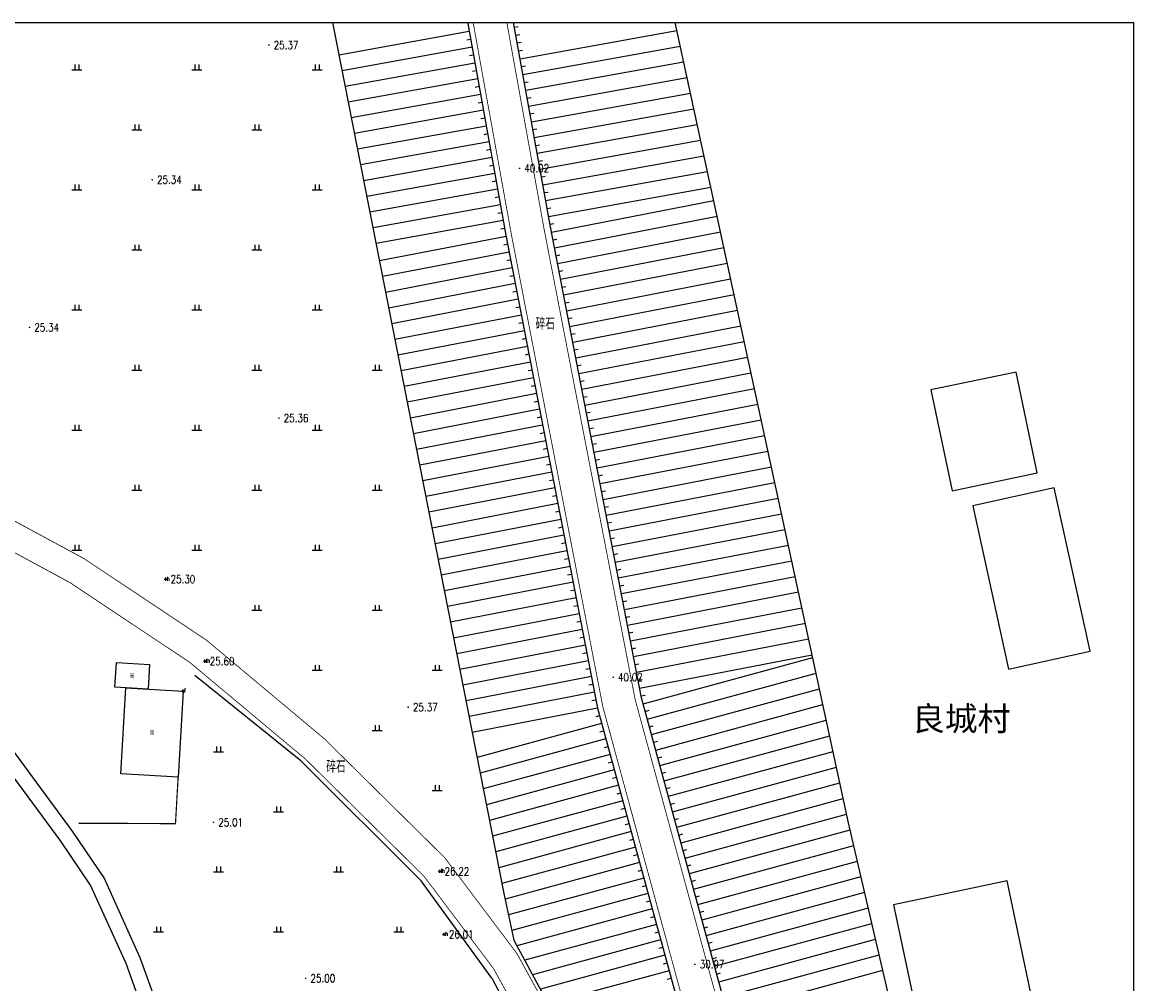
# Model space of a CAD drawing. Extents: x 475446 to 490894, y 3788879 to 3821323.
# Tile 15 of 75: x 481210 to 481349, y 3821191 to 3821311. Entities that reach past the tile are written whole.
import ezdxf
from ezdxf.enums import TextEntityAlignment as Align

# ---------------------------------------------------------------- set-up
doc = ezdxf.new("R2010")
doc.units = 0
doc.header["$LTSCALE"] = 0.5
doc.header["$PDMODE"] = 34
doc.header["$PDSIZE"] = 0.2
doc.linetypes.add('X3', pattern=[5, 4, -1])
doc.layers.get('0').update_dxf_attribs({"linetype": 'CONTINUOUS'})
for name, color, linetype in [('DLSS', 4, 'CONTINUOUS'), ('DMTZ', 3, 'CONTINUOUS'), ('GCD', 1, 'CONTINUOUS'), ('JMD', 6, 'CONTINUOUS'), ('SXSS', 5, 'CONTINUOUS'), ('ZBTZ', 3, 'CONTINUOUS'), ('zdh', 7, 'CONTINUOUS')]:
    doc.layers.add(name, color=color, linetype=linetype)
doc.styles.add('HZ', font='rs.shx', dxfattribs={"width": 0.8, "bigfont": 'hztxt.shx'})
doc.styles.add('细等线体', font='txt', dxfattribs={"width": 0.8})
doc.styles.add('黑体', font='simhei_0.ttf')
doc.linetypes.add('10421', pattern='A,2,[150,AAA.SHX,S=0.5,R=0,X=0,Y=0.5],1e-11', length=2)
doc.linetypes.add('1161', pattern='A,0,[149,AAA.SHX,S=0.15,R=0,X=0,Y=0],-1.6', length=1.6)
doc.linetypes.add('443', pattern='A,5,[169,AAA.SHX,S=0.83,R=0,X=0,Y=0],5', length=10)

# ---------------------------------------------------------------- blocks, each defined once
blk = doc.blocks.new('GC200')
at = {"linetype": 'Continuous', "const_width": 0.2, "flags": 128}
blk.add_lwpolyline([(-0.1, 0, 1), (0.1, 0, 1)], format="xyb", close=True, dxfattribs=at)
blk = doc.blocks.new('gc119')
for p, q in [((-1.25, 0), (1.25, 0)), ((-0.5, 1.3), (-0.5, 0)), ((0.5, 1.3), (0.5, 0))]:
    blk.add_line(p, q)

msp = doc.modelspace()

# ---------------------------------------------------------------- linework, layer by layer
at = {"linetype": 'Continuous'}
msp.add_lwpolyline([(481030.24, 3821311.22), (481348.65, 3821311.22), (481348.65, 3820990.66), (481030.24, 3820990.66)], close=True, dxfattribs=at)
at = {"layer": 'DLSS', "linetype": 'X3', "const_width": 0.1, "elevation": 26.1, "flags": 128}
for points in [[(481309.05, 3821128.62), (481297.44, 3821170.53), (481282.39, 3821225.77), (481270.95, 3821284.83), (481266.19, 3821311.22)], [(481111.04, 3821276.97), (481113.87, 3821275.8), (481117.84, 3821273.1), (481128.96, 3821264.87), (481137.76, 3821259.19), (481142.81, 3821256.76), (481146.15, 3821255.98), (481150.05, 3821255.56), (481188.47, 3821255.26), (481192.58, 3821254.95), (481198.9, 3821253.34), (481204.48, 3821251.37), (481217.62, 3821244.27), (481232.86, 3821234.12), (481247.61, 3821221.78), (481262.68, 3821206.89), (481271.66, 3821194.96), (481284.51, 3821171.54), (481299.47, 3821142.59), (481309.05, 3821128.62)]]:
    msp.add_lwpolyline(points, dxfattribs=at)
at = {"layer": 'DLSS', "linetype": 'Continuous', "const_width": 0.1, "elevation": 26.1, "flags": 128}
for points in [[(481348.65, 3821090.07), (481343.11, 3821091.7), (481339.25, 3821094.07), (481334.36, 3821099.85), (481328.58, 3821107.85), (481317.77, 3821123.4), (481313.04, 3821129.72), (481301.43, 3821171.63), (481286.42, 3821226.71), (481275.02, 3821285.59), (481270.4, 3821311.22)], [(481203.08, 3821248.19), (481215.83, 3821241.29), (481230.78, 3821231.34), (481245.28, 3821219.22), (481260.06, 3821204.61), (481268.74, 3821193.08), (481281.45, 3821169.91), (481296.49, 3821140.81), (481306.12, 3821126.77), (481310.92, 3821118.42), (481322.68, 3821086.13), (481331.2, 3821063.09), (481338.08, 3821047.62), (481348.65, 3821027.52)]]:
    msp.add_lwpolyline(points, dxfattribs=at)
at = {"layer": 'DMTZ', "linetype": 'Continuous'}
for p, q in [((481271.34, 3821310.65), (481271.83, 3821310.74)), ((481265.7, 3821310.12), (481249.43, 3821307.18)), ((481265.87, 3821309.13), (481265.38, 3821309.04)), ((481271.51, 3821309.67), (481272, 3821309.76)), ((481272.04, 3821306.72), (481291.62, 3821310.25)), ((481266.05, 3821308.15), (481249.81, 3821305.22)), ((481271.69, 3821308.68), (481272.18, 3821308.77)), ((481271.87, 3821307.7), (481272.36, 3821307.79)), ((481272.4, 3821304.75), (481292.05, 3821308.29)), ((481266.23, 3821307.16), (481265.74, 3821307.08)), ((481272.75, 3821302.78), (481292.47, 3821306.33)), ((481266.41, 3821306.18), (481250.2, 3821303.26)), ((481266.58, 3821305.2), (481266.09, 3821305.11)), ((481272.22, 3821305.73), (481272.71, 3821305.82)), ((481266.76, 3821304.21), (481250.59, 3821301.3)), ((481272.58, 3821303.76), (481273.07, 3821303.85)), ((481273.11, 3821300.81), (481292.9, 3821304.38)), ((481267.12, 3821302.24), (481250.97, 3821299.33)), ((481266.94, 3821303.23), (481266.45, 3821303.14)), ((481273.46, 3821298.84), (481293.32, 3821302.42)), ((481267.29, 3821301.26), (481266.8, 3821301.17)), ((481272.93, 3821301.8), (481273.42, 3821301.88)), ((481267.47, 3821300.28), (481251.36, 3821297.37)), ((481267.65, 3821299.29), (481267.16, 3821299.2)), ((481273.29, 3821299.83), (481273.78, 3821299.92)), ((481273.82, 3821296.87), (481293.74, 3821300.47)), ((481267.82, 3821298.31), (481251.74, 3821295.41)), ((481273.64, 3821297.86), (481274.13, 3821297.95)), ((481274.17, 3821294.91), (481294.17, 3821298.51)), ((481268, 3821297.32), (481267.51, 3821297.23)), ((481274.53, 3821292.94), (481294.59, 3821296.55)), ((481268.18, 3821296.34), (481252.13, 3821293.45)), ((481268.36, 3821295.36), (481267.87, 3821295.27)), ((481274, 3821295.89), (481274.49, 3821295.98)), ((481268.53, 3821294.37), (481252.52, 3821291.48)), ((481274.35, 3821293.92), (481274.84, 3821294.01)), ((481274.88, 3821290.97), (481295.02, 3821294.6)), ((481268.89, 3821292.4), (481252.9, 3821289.52)), ((481268.71, 3821293.39), (481268.22, 3821293.3)), ((481275.24, 3821289), (481295.44, 3821292.64)), ((481269.07, 3821291.42), (481268.57, 3821291.33)), ((481274.71, 3821291.95), (481275.2, 3821292.04)), ((481269.24, 3821290.43), (481253.29, 3821287.56)), ((481275.06, 3821289.99), (481275.55, 3821290.07)), ((481275.59, 3821287.03), (481295.86, 3821290.69)), ((481269.6, 3821288.47), (481253.68, 3821285.6)), ((481269.42, 3821289.45), (481268.93, 3821289.36)), ((481275.96, 3821285.07), (481296.23, 3821288.99)), ((481269.78, 3821287.48), (481269.28, 3821287.39)), ((481275.42, 3821288.02), (481275.91, 3821288.11)), ((481276.34, 3821283.1), (481296.66, 3821287.04)), ((481269.95, 3821286.5), (481254.06, 3821283.63)), ((481270.13, 3821285.51), (481269.64, 3821285.43)), ((481275.77, 3821286.05), (481276.26, 3821286.14)), ((481270.31, 3821284.53), (481254.49, 3821281.47)), ((481276.15, 3821284.08), (481276.64, 3821284.18)), ((481276.72, 3821281.14), (481297.08, 3821285.08)), ((481270.5, 3821283.55), (481270.01, 3821283.45)), ((481277.1, 3821279.18), (481297.5, 3821283.13)), ((481270.69, 3821282.57), (481254.87, 3821279.5)), ((481270.88, 3821281.58), (481270.39, 3821281.49)), ((481276.53, 3821282.12), (481277.02, 3821282.22)), ((481271.07, 3821280.6), (481255.26, 3821277.54)), ((481276.91, 3821280.16), (481277.4, 3821280.25)), ((481277.48, 3821277.21), (481297.93, 3821281.17)), ((481271.45, 3821278.64), (481255.65, 3821275.58)), ((481271.26, 3821279.62), (481270.77, 3821279.53)), ((481277.86, 3821275.25), (481298.35, 3821279.22)), ((481271.64, 3821277.66), (481271.15, 3821277.56)), ((481277.29, 3821278.19), (481277.78, 3821278.29)), ((481278.24, 3821273.29), (481298.78, 3821277.26)), ((481271.83, 3821276.68), (481256.03, 3821273.62)), ((481272.02, 3821275.69), (481271.53, 3821275.6)), ((481277.67, 3821276.23), (481278.16, 3821276.33)), ((481272.21, 3821274.71), (481256.42, 3821271.65)), ((481278.05, 3821274.27), (481278.54, 3821274.36)), ((481278.62, 3821271.32), (481299.2, 3821275.31)), ((481272.4, 3821273.73), (481271.91, 3821273.64)), ((481279, 3821269.36), (481299.62, 3821273.35)), ((481272.59, 3821272.75), (481256.8, 3821269.69)), ((481272.78, 3821271.77), (481272.29, 3821271.67)), ((481278.43, 3821272.3), (481278.92, 3821272.4)), ((481272.97, 3821270.79), (481257.19, 3821267.73)), ((481278.81, 3821270.34), (481279.3, 3821270.44)), ((481279.38, 3821267.39), (481300.05, 3821271.4)), ((481273.35, 3821268.82), (481257.58, 3821265.77)), ((481273.16, 3821269.8), (481272.67, 3821269.71)), ((481279.76, 3821265.43), (481300.47, 3821269.44)), ((481273.54, 3821267.84), (481273.05, 3821267.75)), ((481279.19, 3821268.38), (481279.68, 3821268.47)), ((481280.14, 3821263.47), (481300.89, 3821267.49)), ((481273.73, 3821266.86), (481257.96, 3821263.81)), ((481279.57, 3821266.41), (481280.06, 3821266.51)), ((481274.11, 3821264.89), (481258.35, 3821261.84)), ((481273.92, 3821265.88), (481273.43, 3821265.78)), ((481280.52, 3821261.5), (481301.32, 3821265.53)), ((481274.3, 3821263.91), (481273.81, 3821263.82)), ((481279.95, 3821264.45), (481280.44, 3821264.54)), ((481280.9, 3821259.54), (481301.74, 3821263.58)), ((481274.49, 3821262.93), (481258.73, 3821259.88)), ((481274.68, 3821261.95), (481274.19, 3821261.85)), ((481280.33, 3821262.49), (481280.82, 3821262.58)), ((481274.87, 3821260.97), (481259.12, 3821257.92)), ((481280.71, 3821260.52), (481281.2, 3821260.62)), ((481281.28, 3821257.58), (481302.17, 3821261.62)), ((481275.25, 3821259), (481259.51, 3821255.96)), ((481275.06, 3821259.99), (481274.57, 3821259.89)), ((481281.66, 3821255.61), (481302.59, 3821259.67)), ((481275.44, 3821258.02), (481274.95, 3821257.93)), ((481281.09, 3821258.56), (481281.58, 3821258.65)), ((481282.04, 3821253.65), (481303.01, 3821257.71)), ((481275.63, 3821257.04), (481259.89, 3821253.99)), ((481281.47, 3821256.6), (481281.96, 3821256.69)), ((481276.01, 3821255.08), (481260.28, 3821252.03)), ((481275.82, 3821256.06), (481275.33, 3821255.96)), ((481282.42, 3821251.69), (481303.44, 3821255.76)), ((481276.2, 3821254.1), (481275.71, 3821254)), ((481281.85, 3821254.63), (481282.34, 3821254.73)), ((481282.8, 3821249.72), (481303.86, 3821253.8)), ((481276.39, 3821253.11), (481260.66, 3821250.07)), ((481276.58, 3821252.13), (481276.09, 3821252.04)), ((481282.23, 3821252.67), (481282.72, 3821252.76)), ((481276.77, 3821251.15), (481261.05, 3821248.11)), ((481282.61, 3821250.7), (481283.1, 3821250.8)), ((481283.18, 3821247.76), (481304.29, 3821251.85)), ((481276.96, 3821250.17), (481276.47, 3821250.07)), ((481283.56, 3821245.8), (481304.71, 3821249.89)), ((481277.15, 3821249.19), (481261.44, 3821246.14)), ((481277.34, 3821248.2), (481276.85, 3821248.11)), ((481282.99, 3821248.74), (481283.48, 3821248.84)), ((481283.94, 3821243.83), (481305.13, 3821247.94)), ((481277.53, 3821247.22), (481261.82, 3821244.18)), ((481283.37, 3821246.78), (481283.86, 3821246.87)), ((481277.91, 3821245.26), (481262.21, 3821242.22)), ((481277.72, 3821246.24), (481277.23, 3821246.15)), ((481284.32, 3821241.87), (481305.56, 3821245.98)), ((481278.1, 3821244.28), (481277.61, 3821244.18)), ((481283.75, 3821244.81), (481284.24, 3821244.91)), ((481284.7, 3821239.91), (481305.98, 3821244.03)), ((481278.29, 3821243.3), (481262.6, 3821240.26)), ((481284.13, 3821242.85), (481284.62, 3821242.95)), ((481278.67, 3821241.33), (481262.98, 3821238.29)), ((481278.48, 3821242.31), (481277.99, 3821242.22)), ((481284.51, 3821240.89), (481285, 3821240.98)), ((481285.08, 3821237.94), (481306.41, 3821242.07)), ((481278.86, 3821240.35), (481278.37, 3821240.26)), ((481285.46, 3821235.98), (481306.83, 3821240.12)), ((481279.05, 3821239.37), (481263.37, 3821236.33)), ((481279.24, 3821238.39), (481278.75, 3821238.29)), ((481284.89, 3821238.92), (481285.38, 3821239.02)), ((481279.43, 3821237.41), (481263.75, 3821234.37)), ((481285.27, 3821236.96), (481285.76, 3821237.05)), ((481285.84, 3821234.01), (481307.25, 3821238.16)), ((481279.81, 3821235.44), (481264.14, 3821232.41)), ((481279.62, 3821236.42), (481279.13, 3821236.33)), ((481286.22, 3821232.05), (481307.68, 3821236.21)), ((481280.01, 3821234.46), (481279.51, 3821234.36)), ((481285.65, 3821235), (481286.14, 3821235.09)), ((481286.6, 3821230.09), (481308.1, 3821234.25)), ((481280.2, 3821233.48), (481264.53, 3821230.44)), ((481286.03, 3821233.03), (481286.52, 3821233.13)), ((481280.58, 3821231.51), (481264.91, 3821228.48)), ((481280.39, 3821232.5), (481279.89, 3821232.4)), ((481286.98, 3821228.12), (481308.53, 3821232.29)), ((481287.42, 3821226.17), (481308.6, 3821231.94)), ((481280.77, 3821230.53), (481280.27, 3821230.44)), ((481286.41, 3821231.07), (481286.9, 3821231.16)), ((481287.94, 3821224.24), (481309.03, 3821229.99)), ((481280.96, 3821229.55), (481265.3, 3821226.52)), ((481281.15, 3821228.57), (481280.65, 3821228.47)), ((481286.79, 3821229.11), (481287.28, 3821229.2)), ((481281.34, 3821227.59), (481265.68, 3821224.56)), ((481287.17, 3821227.14), (481287.66, 3821227.24)), ((481288.47, 3821222.31), (481309.45, 3821228.03)), ((481281.53, 3821226.61), (481281.03, 3821226.51)), ((481288.99, 3821220.38), (481309.87, 3821226.07)), ((481281.72, 3821225.62), (481266.07, 3821222.59)), ((481281.72, 3821225.62), (481266.07, 3821222.59)), ((481281.98, 3821224.66), (481281.5, 3821224.53)), ((481287.68, 3821225.21), (481288.16, 3821225.34)), ((481282.24, 3821223.69), (481266.69, 3821219.46)), ((481288.2, 3821223.28), (481288.69, 3821223.41)), ((481289.52, 3821218.45), (481310.3, 3821224.12)), ((481282.77, 3821221.76), (481267.07, 3821217.49)), ((481282.5, 3821222.73), (481282.02, 3821222.6)), ((481290.04, 3821216.52), (481310.72, 3821222.16)), ((481283.03, 3821220.8), (481282.55, 3821220.67)), ((481288.73, 3821221.35), (481289.21, 3821221.48)), ((481290.57, 3821214.6), (481311.15, 3821220.2)), ((481283.29, 3821219.83), (481267.46, 3821215.52)), ((481283.56, 3821218.87), (481283.07, 3821218.74)), ((481289.26, 3821219.42), (481289.74, 3821219.55)), ((481283.82, 3821217.91), (481267.85, 3821213.55)), ((481289.78, 3821217.49), (481290.26, 3821217.62)), ((481291.1, 3821212.67), (481311.57, 3821218.24)), ((481284.34, 3821215.98), (481268.24, 3821211.59)), ((481284.08, 3821216.94), (481283.6, 3821216.81)), ((481291.62, 3821210.74), (481312, 3821216.29)), ((481284.61, 3821215.01), (481284.12, 3821214.88)), ((481290.31, 3821215.56), (481290.79, 3821215.69)), ((481284.87, 3821214.05), (481268.62, 3821209.62)), ((481290.83, 3821213.63), (481291.32, 3821213.76)), ((481292.15, 3821208.81), (481312.42, 3821214.33)), ((481285.4, 3821212.12), (481269.01, 3821207.65)), ((481285.13, 3821213.08), (481284.65, 3821212.95)), ((481291.36, 3821211.7), (481291.84, 3821211.83)), ((481292.67, 3821206.88), (481312.84, 3821212.37)), ((481285.66, 3821211.15), (481285.18, 3821211.02)), ((481293.2, 3821204.95), (481313.28, 3821210.42)), ((481285.92, 3821210.19), (481269.4, 3821205.68)), ((481286.18, 3821209.22), (481285.7, 3821209.09)), ((481291.88, 3821209.77), (481292.37, 3821209.9)), ((481286.45, 3821208.26), (481269.78, 3821203.72)), ((481292.41, 3821207.84), (481292.89, 3821207.97)), ((481293.72, 3821203.02), (481313.74, 3821208.47)), ((481286.97, 3821206.33), (481270.18, 3821201.75)), ((481286.71, 3821207.29), (481286.23, 3821207.16)), ((481294.25, 3821201.09), (481314.19, 3821206.52)), ((481287.24, 3821205.36), (481286.75, 3821205.23)), ((481292.94, 3821205.91), (481293.42, 3821206.04)), ((481287.5, 3821204.4), (481270.6, 3821199.8)), ((481293.46, 3821203.98), (481293.94, 3821204.11)), ((481294.78, 3821199.16), (481314.64, 3821204.57)), ((481288.02, 3821202.47), (481271.03, 3821197.84)), ((481287.76, 3821203.43), (481287.28, 3821203.3)), ((481293.99, 3821202.05), (481294.47, 3821202.18)), ((481295.3, 3821197.23), (481315.1, 3821202.62)), ((481288.29, 3821201.5), (481287.8, 3821201.37)), ((481288.55, 3821200.54), (481271.66, 3821195.94)), ((481288.81, 3821199.57), (481288.33, 3821199.44)), ((481294.51, 3821200.12), (481295, 3821200.25)), ((481295.83, 3821195.3), (481315.55, 3821200.67)), ((481289.08, 3821198.61), (481272.63, 3821194.13)), ((481295.04, 3821198.19), (481295.52, 3821198.32)), ((481296.35, 3821193.37), (481316, 3821198.72)), ((481289.6, 3821196.68), (481273.6, 3821192.32)), ((481289.34, 3821197.64), (481288.86, 3821197.51)), ((481296.88, 3821191.44), (481316.46, 3821196.77)), ((481289.86, 3821195.71), (481289.38, 3821195.58)), ((481295.56, 3821196.26), (481296.05, 3821196.39)), ((481290.13, 3821194.75), (481274.58, 3821190.51)), ((481290.39, 3821193.78), (481289.91, 3821193.65)), ((481296.09, 3821194.33), (481296.57, 3821194.47)), ((481297.4, 3821189.51), (481316.91, 3821194.82)), ((481290.65, 3821192.82), (481275.55, 3821188.71)), ((481296.62, 3821192.4), (481297.1, 3821192.54)), ((481297.93, 3821187.58), (481317.36, 3821192.87)), ((481290.92, 3821191.85), (481290.43, 3821191.72))]:
    msp.add_line(p, q, dxfattribs=at)
for points in [[(481265.52, 3821311.1), (481270.28, 3821284.7), (481281.72, 3821225.62), (481296.77, 3821170.35), (481307.85, 3821131.23)], [(481336.83, 3821098.19), (481335.01, 3821100.35), (481329.25, 3821108.32), (481318.43, 3821123.88), (481313.79, 3821130.09), (481302.22, 3821171.85), (481287.22, 3821226.9), (481275.83, 3821285.74), (481271.23, 3821311.22)], [(481268.53, 3821191.88), (481296.2, 3821139.57), (481305.77, 3821123.97), (481307.51, 3821118.75), (481307.29, 3821116.52), (481305.39, 3821114.4), (481305.07, 3821112.5), (481305.23, 3821110.76), (481310.58, 3821091.27), (481311.44, 3821090.77), (481314.82, 3821090.72), (481316.38, 3821089.92), (481317.4, 3821088.47), (481327.84, 3821057.13), (481342.8, 3821029.28)]]:
    msp.add_lwpolyline(points, dxfattribs=at)
at = {"layer": 'DMTZ', "linetype": '10421', "flags": 128}
for points in [[(481254.97, 3821074.19), (481254.68, 3821074.63), (481254.16, 3821079.51), (481253.1, 3821092.72), (481252.45, 3821096.15), (481250.79, 3821097.93), (481245.1, 3821098.35), (481243.09, 3821098.89), (481241.19, 3821101.74), (481238.64, 3821114.53), (481237.22, 3821125.74), (481237.04, 3821139.14), (481238.64, 3821157.15), (481237.81, 3821163.49), (481235.98, 3821169.77), (481233.09, 3821175.64), (481228.66, 3821183.13), (481224.61, 3821194.43), (481220.09, 3821204.44), (481216.24, 3821210.11), (481202.69, 3821228.47), (481197.17, 3821236.83), (481191.52, 3821251.07), (481188.92, 3821251.02)], [(481268.53, 3821191.88), (481259.71, 3821204.03), (481244.67, 3821219.03), (481231.41, 3821229.71)]]:
    msp.add_lwpolyline(points, dxfattribs=at)
at = {"layer": 'JMD', "linetype": 'Continuous', "flags": 128}
for points in [[(481326.01, 3821252.76), (481336.64, 3821255), (481333.99, 3821267.59), (481323.36, 3821265.35)], [(481333.06, 3821230.5), (481343.24, 3821232.74), (481338.77, 3821253.11), (481328.59, 3821250.87)], [(481323.35, 3821179.08), (481337.51, 3821182.07), (481332.87, 3821204.04), (481318.71, 3821201.05)]]:
    msp.add_lwpolyline(points, close=True, dxfattribs=at)
at = {"layer": 'JMD', "linetype": 'Continuous', "elevation": 25.65, "flags": 128}
for points in [[(481225.58, 3821227.99), (481221.45, 3821228.23), (481221.63, 3821231.3), (481225.75, 3821231.06)], [(481229.96, 3821227.74), (481229.34, 3821217.01), (481222.19, 3821217.42), (481222.81, 3821228.15)]]:
    msp.add_lwpolyline(points, close=True, dxfattribs=at)
at = {"layer": 'JMD', "linetype": '443', "const_width": 0.15, "elevation": 25.65, "flags": 128}
msp.add_lwpolyline([(481216.89, 3821211.24), (481229.01, 3821211.19), (481229.34, 3821217.01)], dxfattribs=at)
at = {"layer": 'SXSS', "linetype": 'Continuous', "flags": 128}
msp.add_lwpolyline([(481226.92, 3821182.31), (481222.83, 3821193.71), (481218.41, 3821203.5), (481214.68, 3821209), (481201.11, 3821227.37)], dxfattribs=at)
at = {"layer": 'ZBTZ', "linetype": '1161', "flags": 128}
for points in [[(481248.63, 3821311.22), (481270.03, 3821202.48), (481271.29, 3821196.63), (481283.16, 3821174.56), (481299.64, 3821143.18), (481307.85, 3821131.23)], [(481338.51, 3821099.06), (481329.48, 3821140.81), (481313.08, 3821211.29), (481291.41, 3821311.22)]]:
    msp.add_lwpolyline(points, dxfattribs=at)
at = {"layer": 'zdh', "linetype": 'Continuous'}
for p in [(481227.8, 3821241.72, 25.3), (481232.69, 3821231.47, 25.6), (481229.96, 3821227.74, 25.65), (481262.02, 3821205.23, 26.22), (481262.56, 3821197.36, 26.01)]:
    msp.add_point(p, dxfattribs=at)

# ---------------------------------------------------------------- block references
at = {"layer": 'GCD', "linetype": 'Continuous'}
ref = msp.add_blockref('GC200', (481240.68, 3821308.42, 25.37), dxfattribs=dict(at, xscale=0.5, yscale=0.5, zscale=0.5))
ref.add_attrib('height', '25.37', dxfattribs={"linetype": 'Continuous', "height": 1, "style": 'HZ', "width": 0.8}).set_placement((481241.28, 3821308.42, 25.37), align=Align.MIDDLE_LEFT)
ref = msp.add_blockref('GC200', (481271.99, 3821293.03, 40.02), dxfattribs=dict(at, xscale=0.5, yscale=0.5, zscale=0.5))
ref.add_attrib('height', '40.02', dxfattribs={"linetype": 'Continuous', "height": 1, "style": 'HZ', "width": 0.8}).set_placement((481272.59, 3821293.03, 40.02), align=Align.MIDDLE_LEFT)
ref = msp.add_blockref('GC200', (481226.11, 3821291.61, 25.34), dxfattribs=dict(at, xscale=0.5, yscale=0.5, zscale=0.5))
ref.add_attrib('height', '25.34', dxfattribs={"linetype": 'Continuous', "height": 1, "style": 'HZ', "width": 0.8}).set_placement((481226.71, 3821291.61, 25.34), align=Align.MIDDLE_LEFT)
ref = msp.add_blockref('GC200', (481210.78, 3821273.16, 25.34), dxfattribs=dict(at, xscale=0.5, yscale=0.5, zscale=0.5))
ref.add_attrib('height', '25.34', dxfattribs={"linetype": 'Continuous', "height": 1, "style": 'HZ', "width": 0.8}).set_placement((481211.38, 3821273.16, 25.34), align=Align.MIDDLE_LEFT)
ref = msp.add_blockref('GC200', (481241.93, 3821261.83, 25.36), dxfattribs=dict(at, xscale=0.5, yscale=0.5, zscale=0.5))
ref.add_attrib('height', '25.36', dxfattribs={"linetype": 'Continuous', "height": 1, "style": 'HZ', "width": 0.8}).set_placement((481242.53, 3821261.83, 25.36), align=Align.MIDDLE_LEFT)
ref = msp.add_blockref('GC200', (481227.8, 3821241.72, 25.3), dxfattribs=dict(at, xscale=0.5, yscale=0.5, zscale=0.5))
ref.add_attrib('height', '25.30', dxfattribs={"linetype": 'Continuous', "height": 1, "style": 'HZ', "width": 0.8}).set_placement((481228.4, 3821241.72, 25.3), align=Align.MIDDLE_LEFT)
ref = msp.add_blockref('GC200', (481232.69, 3821231.47, 25.6), dxfattribs=dict(at, xscale=0.5, yscale=0.5, zscale=0.5))
ref.add_attrib('height', '25.60', dxfattribs={"linetype": 'Continuous', "height": 1, "style": 'HZ', "width": 0.8}).set_placement((481233.29, 3821231.47, 25.6), align=Align.MIDDLE_LEFT)
ref = msp.add_blockref('GC200', (481283.68, 3821229.47, 40.02), dxfattribs=dict(at, xscale=0.5, yscale=0.5, zscale=0.5))
ref.add_attrib('height', '40.02', dxfattribs={"linetype": 'Continuous', "height": 1, "style": 'HZ', "width": 0.8}).set_placement((481284.28, 3821229.47, 40.02), align=Align.MIDDLE_LEFT)
ref = msp.add_blockref('GC200', (481258.07, 3821225.73, 25.37), dxfattribs=dict(at, xscale=0.5, yscale=0.5, zscale=0.5))
ref.add_attrib('height', '25.37', dxfattribs={"linetype": 'Continuous', "height": 1, "style": 'HZ', "width": 0.8}).set_placement((481258.67, 3821225.73, 25.37), align=Align.MIDDLE_LEFT)
ref = msp.add_blockref('GC200', (481233.76, 3821211.35, 25.01), dxfattribs=dict(at, xscale=0.5, yscale=0.5, zscale=0.5))
ref.add_attrib('height', '25.01', dxfattribs={"linetype": 'Continuous', "height": 1, "style": 'HZ', "width": 0.8}).set_placement((481234.36, 3821211.35, 25.01), align=Align.MIDDLE_LEFT)
ref = msp.add_blockref('GC200', (481262.02, 3821205.23, 26.22), dxfattribs=dict(at, xscale=0.5, yscale=0.5, zscale=0.5))
ref.add_attrib('height', '26.22', dxfattribs={"linetype": 'Continuous', "height": 1, "style": 'HZ', "width": 0.8}).set_placement((481262.62, 3821205.23, 26.22), align=Align.MIDDLE_LEFT)
ref = msp.add_blockref('GC200', (481262.56, 3821197.36, 26.01), dxfattribs=dict(at, xscale=0.5, yscale=0.5, zscale=0.5))
ref.add_attrib('height', '26.01', dxfattribs={"linetype": 'Continuous', "height": 1, "style": 'HZ', "width": 0.8}).set_placement((481263.16, 3821197.36, 26.01), align=Align.MIDDLE_LEFT)
ref = msp.add_blockref('GC200', (481293.89, 3821193.62, 30.97), dxfattribs=dict(at, xscale=0.5, yscale=0.5, zscale=0.5))
ref.add_attrib('height', '30.97', dxfattribs={"linetype": 'Continuous', "height": 1, "style": 'HZ', "width": 0.8}).set_placement((481294.49, 3821193.62, 30.97), align=Align.MIDDLE_LEFT)
ref = msp.add_blockref('GC200', (481245.27, 3821191.87, 25), dxfattribs=dict(at, xscale=0.5, yscale=0.5, zscale=0.5))
ref.add_attrib('height', '25.00', dxfattribs={"linetype": 'Continuous', "height": 1, "style": 'HZ', "width": 0.8}).set_placement((481245.87, 3821191.87, 25), align=Align.MIDDLE_LEFT)
at = {"layer": 'ZBTZ', "linetype": 'Continuous', "xscale": 0.5, "yscale": 0.5}
for p in [(481216.69, 3821305.34), (481231.69, 3821305.34), (481246.69, 3821305.34), (481224.19, 3821297.84), (481239.19, 3821297.84), (481216.69, 3821290.34), (481231.69, 3821290.34), (481246.69, 3821290.34), (481224.19, 3821282.84), (481239.19, 3821282.84), (481216.69, 3821275.34), (481231.69, 3821275.34), (481246.69, 3821275.34), (481224.19, 3821267.84), (481239.19, 3821267.84), (481254.19, 3821267.84), (481216.69, 3821260.34), (481231.69, 3821260.34), (481246.69, 3821260.34), (481224.19, 3821252.84), (481239.19, 3821252.84), (481254.19, 3821252.84), (481216.69, 3821245.34), (481231.69, 3821245.34), (481246.69, 3821245.34), (481239.19, 3821237.84), (481254.19, 3821237.84), (481246.69, 3821230.34), (481261.69, 3821230.34), (481254.19, 3821222.84), (481234.39, 3821220.17), (481261.69, 3821215.34), (481241.89, 3821212.67), (481234.39, 3821205.17), (481249.39, 3821205.17), (481226.89, 3821197.67), (481241.89, 3821197.67), (481256.89, 3821197.67)]:
    msp.add_blockref('gc119', p, dxfattribs=at)

# ---------------------------------------------------------------- texts
at = {"layer": 'DLSS', "linetype": 'Continuous', "style": 'HZ', "width": 0.8}
for p in [(481275.19, 3821273.69), (481249.05, 3821218.39)]:
    msp.add_text('碎石', height=1.5, dxfattribs=at).set_placement(p, align=Align.MIDDLE)
at = {"layer": 'JMD', "linetype": 'Continuous', "style": '细等线体', "width": 0.8}
for p in [(481223.6, 3821229.65, 25.65), (481226.08, 3821222.58, 25.65)]:
    msp.add_text('简', height=0.5, dxfattribs=at).set_placement(p, align=Align.MIDDLE)
at = {"layer": 'JMD', "linetype": 'Continuous', "style": '黑体'}
msp.add_text('良城村', height=3, dxfattribs=at).set_placement((481327.14, 3821224.36), align=Align.MIDDLE)
at = {"layer": 'zdh', "linetype": 'Continuous', "style": 'HZ', "width": 0.8}
for s, p in [('h', (481227.93, 3821241.53, 25.3)), ('lh', (481232.82, 3821231.28, 25.6)), ('f', (481230.08, 3821227.55, 25.65)), ('lh', (481262.14, 3821205.04, 26.22)), ('h', (481262.68, 3821197.18, 26.01))]:
    msp.add_text(s, height=0.5, dxfattribs=at).set_placement(p)

doc.saveas('drawing.dxf')
